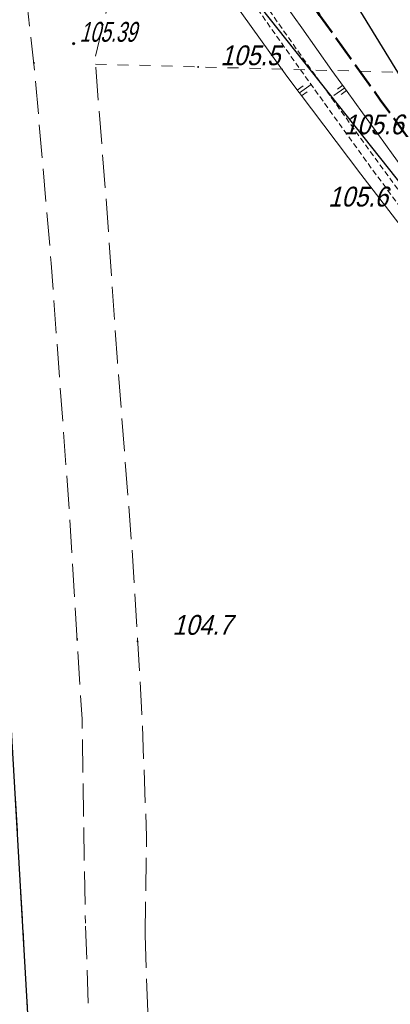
# Model space of a CAD drawing. Extents: x 6530721 to 6531385, y 5978377 to 5979143.
# Tile 37 of 146: x 6531007 to 6531024, y 5978661 to 5978706. Entities that reach past the tile are written whole.
import ezdxf

# ---------------------------------------------------------------- set-up
doc = ezdxf.new("R2010")
doc.units = 0
doc.set_wipeout_variables(frame=1)
for name, pattern in [('AB_rokocin 2014-08-13 AC2004$0$0.5_0.5', [1, 0.5, -0.5]), ('AB_rokocin 2014-08-13 AC2004$0$1.5_0.5', [2, 1.5, -0.5]), ('AB_rokocin 2014-08-13 AC2004$0$l217_500', [2, 1.5, -0.5]), ('AB_rokocin 2014-08-13 AC2004$0$l219_500', [0]), ('ACAD_ISO02W100', [15, 12, -3]), ('HIDDEN', [0.375, 0.25, -0.125])]:
    doc.linetypes.add(name, pattern=pattern)
for name, color, linetype, lineweight in [('A-T-OŚ-LBAT-FILL', 7, 'Continuous', 15), ('A-T-OŚ-LR1-CUT', 7, 'Continuous', 15), ('AB-krawędzie', 7, 'ACAD_ISO02W100', 50), ('AB-krawężnik', 7, 'Continuous', 50), ('AB-pobocze', 191, 'Continuous', 20), ('AB-wymiarowa', 7, 'Continuous', 30), ('AB-wyp.ścieżka', 31, 'Continuous', 15), ('AB_rokocin 2014-08-13 AC2004$0$!arkusz4', 7, 'Continuous', 18), ('AB_rokocin 2014-08-13 AC2004$0$217-Granica konturu klasyfikcyjnego', 7, 'Continuous', 18), ('AB_rokocin 2014-08-13 AC2004$0$218-Granica użytku', 7, 'Continuous', 18), ('AB_rokocin 2014-08-13 AC2004$0$219-Linia granicy', 7, 'Continuous', 18), ('AB_rokocin 2014-08-13 AC2004$0$jezdnia (powierzchnia)', 7, 'Continuous', 18), ('AB_rokocin 2014-08-13 AC2004$0$kółeczka', 1, 'Continuous', 18), ('AB_rokocin 2014-08-13 AC2004$0$punkt wysokościowy naturalny', 7, 'Continuous', 18), ('AB_rokocin 2014-08-13 AC2004$0$punkt wysokościowy naturalny-Atr2', 7, 'Continuous', 18), ('AB_rokocin 2014-08-13 AC2004$0$wysokosci_asfalt', 7, 'Continuous', 18), ('ARDPLAN-2D-LBAT', 7, 'Continuous', 18), ('ARDPLAN-2D-LR1', 7, 'HIDDEN', 18), ('ARDPLAN-2D-LR2', 7, 'HIDDEN', 18)]:
    doc.layers.add(name, color=color, linetype=linetype, lineweight=lineweight)
doc.styles.add('AB_rokocin 2014-08-13 AC2004$0$Standard', font='txt')

# ---------------------------------------------------------------- blocks, each defined once
blk = doc.blocks.new('Slope Pattern - Lines - Short')
for p, q in [((0, 25), (50, 25)), ((0, 0), (100, 0)), ((0, -25), (50, -25))]:
    blk.add_line(p, q)
blk.add_point((125, 0))
blk = doc.blocks.new('Slope Pattern - Lines')
for p, q in [((0, 25), (50, 25)), ((0, 0), (100, 0)), ((0, -25), (50, -25))]:
    blk.add_line(p, q)
blk = doc.blocks.new('AB_rokocin 2014-08-13 AC2004$0$WSP')
at = {"layer": 'AB_rokocin 2014-08-13 AC2004$0$kółeczka', "color": 0, "linetype": 'Continuous'}
blk.add_circle((0, 0), 0.1, dxfattribs=at)
blk = doc.blocks.new('AB_rokocin 2014-08-13 AC2004$0$PW01')
at = {"linetype": 'Continuous', "lineweight": 13}
h = blk.add_hatch(color=0, dxfattribs=at)
edge = h.paths.add_edge_path()
edge.add_arc((0, 0), 0.045, 0, 360)
blk = doc.blocks.new('AB_rokocin 2014-08-13 AC2004')
at = {"layer": 'AB_rokocin 2014-08-13 AC2004$0$217-Granica konturu klasyfikcyjnego', "color": 3, "linetype": 'AB_rokocin 2014-08-13 AC2004$0$l217_500', "lineweight": 18, "flags": 128}
for points in [[(6531002.79, 5978738.21), (6531026.96, 5978698.72)], [(6531002.79, 5978738.21), (6531026.96, 5978698.72)], [(6531003.58, 5978724.41), (6531009.36, 5978624.14)], [(6531003.58, 5978724.41), (6531009.36, 5978624.14)]]:
    blk.add_lwpolyline(points, dxfattribs=at)
at = {"layer": 'AB_rokocin 2014-08-13 AC2004$0$218-Granica użytku', "color": 7, "linetype": 'AB_rokocin 2014-08-13 AC2004$0$0.5_0.5', "lineweight": 18, "flags": 128}
blk.add_lwpolyline([(6531010.32, 5978703.86), (6531026.27, 5978703.43)], dxfattribs=at)
at = {"layer": 'AB_rokocin 2014-08-13 AC2004$0$219-Linia granicy', "color": 92, "linetype": 'AB_rokocin 2014-08-13 AC2004$0$l219_500', "lineweight": 30, "flags": 128}
for points in [[(6531026.96, 5978698.72), (6531002.79, 5978738.21)], [(6531026.96, 5978698.72), (6531002.79, 5978738.21)], [(6531064.84, 5978647.14), (6531003.58, 5978724.41)], [(6531009.36, 5978624.14), (6531003.58, 5978724.41)], [(6531009.36, 5978624.14), (6531003.58, 5978724.41)]]:
    blk.add_lwpolyline(points, dxfattribs=at)
at = {"layer": 'AB_rokocin 2014-08-13 AC2004$0$jezdnia (powierzchnia)', "color": 252, "linetype": 'AB_rokocin 2014-08-13 AC2004$0$1.5_0.5', "lineweight": 18, "flags": 128}
for points in [[(6531003.03, 5978736.78), (6531003.48, 5978733.03), (6531004.98, 5978722.8), (6531006.22, 5978713.82), (6531007.02, 5978708.35), (6531007.56, 5978703.57), (6531008.31, 5978694.82), (6531009.13, 5978683.57), (6531009.71, 5978674.09), (6531009.86, 5978664.82)], [(6531012.57, 5978664.3), (6531012.64, 5978668.75), (6531012.43, 5978674.33), (6531011.98, 5978681.79), (6531011.32, 5978690.33), (6531010.8, 5978697.76), (6531010.3, 5978704.12), (6531012.24, 5978712.29), (6531014.27, 5978720.59)], [(6531010.74, 5978641.21), (6531009.86, 5978664.82)], [(6531012.57, 5978664.3), (6531013.07, 5978650.54), (6531013.54, 5978642.52), (6531013.78, 5978634.22), (6531014.58, 5978620.36), (6531014.75, 5978616.568)]]:
    blk.add_lwpolyline(points, dxfattribs=at)
at = {"layer": 'AB_rokocin 2014-08-13 AC2004$0$kółeczka', "color": 7, "linetype": 'ByBlock'}
blk.add_point((6531009.329, 5978704.786, 105.393), dxfattribs=at)
blk.add_point((6531009.329, 5978704.786, 105.393), dxfattribs=at)
blk.add_point((6531009.329, 5978704.786, 105.393), dxfattribs=at)
at = {"layer": 'AB_rokocin 2014-08-13 AC2004$0$kółeczka', "color": 1, "linetype": 'ByBlock'}
blk.add_point((6531009.329, 5978704.786, 105.393), dxfattribs=at)
at = {"layer": 'AB_rokocin 2014-08-13 AC2004$0$kółeczka', "color": 252, "linetype": 'Continuous', "xscale": 0.5, "yscale": 0.5, "zscale": 0.5}
blk.add_blockref('AB_rokocin 2014-08-13 AC2004$0$WSP', (6531009.329, 5978704.786), dxfattribs=at)
at = {"layer": 'AB_rokocin 2014-08-13 AC2004$0$punkt wysokościowy naturalny', "color": 7, "linetype": 'Continuous', "lineweight": 13}
for p in [(6531007.53, 5978703.91), (6531014.98, 5978703.73), (6531009.49, 5978677.74), (6531012.23, 5978677.63)]:
    blk.add_blockref('AB_rokocin 2014-08-13 AC2004$0$PW01', p, dxfattribs=at)
at = {"layer": 'AB_rokocin 2014-08-13 AC2004$0$punkt wysokościowy naturalny-Atr2', "color": 252, "linetype": 'ByBlock', "lineweight": 20, "style": 'AB_rokocin 2014-08-13 AC2004$0$Standard', "oblique": 15, "width": 0.9}
for s, p in [('105.5', (6531015.99, 5978703.81)), ('105.6', (6531021.59, 5978700.67)), ('105.6', (6531020.88, 5978697.39)), ('104.7', (6531013.81, 5978677.93))]:
    blk.add_text(s, height=0.9, dxfattribs=at).set_placement(p)
at = {"layer": 'AB_rokocin 2014-08-13 AC2004$0$wysokosci_asfalt', "color": 252, "linetype": 'ByBlock', "lineweight": 20, "style": 'AB_rokocin 2014-08-13 AC2004$0$Standard', "oblique": 15, "width": 0.7}
blk.add_text('105.39', height=0.9, dxfattribs=at).set_placement((6531009.599, 5978704.876))
at = {"linetype": 'ByBlock'}
blk.add_wipeout([(6530875.993, 5978760.343), (6530918.965, 5978786.026), (6531046.134, 5978573.254), (6531003.162, 5978547.571)], dxfattribs=at).dxf.layer = 'AB_rokocin 2014-08-13 AC2004$0$!arkusz4'

msp = doc.modelspace()

# ---------------------------------------------------------------- hatches: boundary and pattern name
at = {"layer": 'AB-wyp.ścieżka'}
msp.add_hatch(color=256, dxfattribs=at).paths.add_polyline_path([(6531024.762, 5978714.806), (6531014.588, 5978729.468), (6531013.768, 5978728.898), (6531013.264, 5978726.114), (6531022.297, 5978713.096, 0.015353), (6531040.464, 5978688.559), (6531043.251, 5978688.262), (6531046.101, 5978690.606), (6531045.098, 5978691.723), (6531044.67, 5978691.371, -0.421127), (6531041.825, 5978691.682, -0.014539)])

# ---------------------------------------------------------------- next in the draw order: block references
at = {"layer": 'AB-wymiarowa'}
msp.add_blockref('AB_rokocin 2014-08-13 AC2004', (0, 0), dxfattribs=at)

# ---------------------------------------------------------------- next in the draw order: linework, layer by layer
at = {"layer": 'AB-krawędzie', "ltscale": 0.1}
msp.add_lwpolyline([(6531065.451, 5978651.238, -0.037665), (6531017.778, 5978709.961), (6531017.11, 5978710.924)], format="xyb", dxfattribs=at)
at = {"layer": 'AB-krawężnik', "flags": 128}
msp.add_lwpolyline([(6531040.464, 5978688.559, -0.015353), (6531022.297, 5978713.096), (6531013.264, 5978726.114)], format="xyb", dxfattribs=at)
at = {"layer": 'AB-pobocze', "ltscale": 3}
msp.add_lwpolyline([(6531064.725, 5978650.552, -0.037665), (6531016.957, 5978709.391), (6531016.302, 5978710.335)], format="xyb", dxfattribs=at)
at = {"layer": 'ARDPLAN-2D-LBAT', "flags": 128}
msp.add_lwpolyline([(6531064.323, 5978648.683), (6531061.012, 5978652.352), (6531057.191, 5978656.789), (6531055.235, 5978659.144), (6531052.272, 5978662.469), (6531049.338, 5978665.819), (6531046.439, 5978669.199), (6531043.504, 5978672.3), (6531040.49, 5978675.609), (6531037.279, 5978679.49), (6531034.243, 5978683.464), (6531032.3, 5978685.952), (6531029.299, 5978690.119), (6531025.77, 5978694.439), (6531022.362, 5978698.854), (6531019.001, 5978703.306), (6531015.761, 5978707.846)], dxfattribs=at)
at = {"layer": 'ARDPLAN-2D-LR1', "flags": 128}
msp.add_lwpolyline([(6531037.786, 5978679.891), (6531026.435, 5978694.935), (6531023.132, 5978699.415), (6531019.878, 5978703.931), (6531015.677, 5978709.9)], dxfattribs=at)
at = {"layer": 'ARDPLAN-2D-LR2', "flags": 128}
msp.add_lwpolyline([(6531037.471, 5978679.644), (6531026.114, 5978694.696), (6531022.809, 5978699.179), (6531019.552, 5978703.699), (6531015.348, 5978709.672)], dxfattribs=at)

# ---------------------------------------------------------------- next in the draw order: block references
at = {"layer": 'A-T-OŚ-LBAT-FILL', "xscale": 0.006554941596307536, "yscale": 0.006554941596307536, "rotation": 35.56302756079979}
msp.add_blockref('Slope Pattern - Lines', (6531019.573, 5978702.549), dxfattribs=at)
at = {"layer": 'A-T-OŚ-LR1-CUT', "xscale": 0.005999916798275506, "yscale": 0.005999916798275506, "rotation": 215.6776191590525}
msp.add_blockref('Slope Pattern - Lines - Short', (6531021.63, 5978702.782), dxfattribs=at)

doc.saveas('drawing.dxf')
